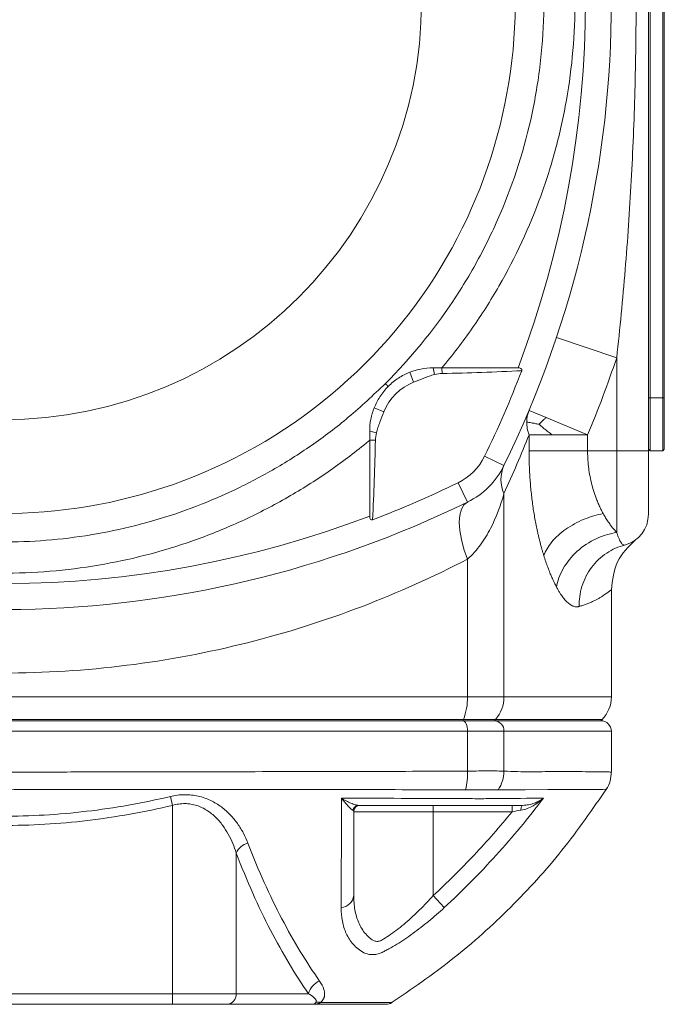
# Model space of a CAD drawing. Header units: millimetres. Extents: x 9 to 1131, y -444 to 1084.
# Tile 3 of 26: x 276 to 337, y -444 to -351. Entities that reach past the tile are written whole.
import ezdxf

# ---------------------------------------------------------------- set-up
doc = ezdxf.new("R2010")
doc.units = ezdxf.units.MM

msp = doc.modelspace()

# ---------------------------------------------------------------- linework, layer by layer
at = {"color": 7, "linetype": 'Continuous', "lineweight": 15}
for p, q in [((335.398, -391.417), (335.398, -279.644)), ((335.548, -344.417), (335.548, -386.417)), ((336.748, -386.417), (336.748, -344.417)), ((336.898, -344.417), (336.898, -386.417)), ((326.709, -380.71), (332.398, -382.618)), ((332.398, -382.618), (332.398, -391.417)), ((312.839, -384), (313.209, -384.929)), ((315.057, -383.575), (315.195, -384.213)), ((315.891, -383.575), (323.077, -383.575)), ((315.891, -383.575), (315.905, -384.117)), ((335.398, -386.417), (335.548, -386.417)), ((336.748, -386.417), (335.548, -386.417)), ((335.548, -386.417), (335.548, -391.417)), ((336.748, -386.417), (336.898, -386.417)), ((336.748, -391.417), (336.748, -386.417)), ((336.898, -386.417), (336.898, -391.267)), ((309.481, -387.358), (310.411, -387.728)), ((324.115, -387.596), (325.735, -388.276)), ((325.735, -388.276), (329.648, -389.917)), ((309.057, -389.575), (309.694, -389.714)), ((309.057, -397.595), (309.057, -390.41)), ((309.057, -390.41), (309.598, -390.424)), ((324.115, -391.417), (324.115, -389.917)), ((329.648, -391.417), (329.648, -389.917)), ((329.648, -391.417), (332.398, -391.417)), ((332.398, -391.417), (332.398, -399.14)), ((332.398, -391.417), (335.398, -391.417)), ((335.398, -391.267), (335.548, -391.417)), ((336.748, -391.417), (335.548, -391.417)), ((336.748, -391.417), (336.898, -391.267)), ((319.916, -391.924), (321.746, -392.819)), ((317.406, -394.434), (318.3, -396.265)), ((321.746, -395.453), (321.746, -414.674)), ((318.3, -414.674), (318.3, -401.655)), ((331.898, -414.674), (331.898, -404.541)), ((230.496, -414.674), (318.3, -414.674)), ((318.3, -414.674), (321.746, -414.674)), ((230.882, -416.795), (317.914, -416.795)), ((317.861, -416.917), (317.914, -416.795)), ((317.914, -416.795), (320.956, -416.795)), ((320.956, -416.795), (320.847, -416.917)), ((330.898, -416.917), (331.019, -416.795)), ((317.861, -416.917), (230.935, -416.917)), ((320.847, -416.917), (317.861, -416.917)), ((330.898, -416.917), (320.847, -416.917)), ((318.3, -417.917), (230.496, -417.917)), ((318.3, -421.691), (318.3, -417.917)), ((321.746, -417.917), (318.3, -417.917)), ((321.746, -421.691), (321.746, -417.917)), ((331.898, -421.769), (331.898, -417.917)), ((290.229, -424.078), (290.43, -424.923)), ((290.43, -424.923), (290.43, -442.717)), ((315.057, -425.517), (315.057, -424.917)), ((322.512, -425.517), (322.512, -424.917)), ((315.057, -425.517), (307.557, -425.517)), ((315.057, -433.445), (315.057, -425.517)), ((322.512, -425.517), (315.057, -425.517)), ((296.45, -429.421), (296.45, -442.717)), ((315.057, -433.445), (316.105, -434.581)), ((258.366, -442.717), (290.43, -442.717)), ((290.43, -442.717), (296.45, -442.717)), ((290.43, -442.717), (290.43, -443.717)), ((296.45, -442.717), (303.276, -442.717)), ((290.43, -443.717), (258.366, -443.717)), ((295.524, -443.717), (290.43, -443.717)), ((303.681, -443.717), (295.524, -443.717))]:
    msp.add_line(p, q, dxfattribs=at)
at = {"color": 8, "linetype": 'Continuous', "lineweight": 15}
for p, q in [((321.746, -414.674), (331.898, -414.674)), ((320.956, -416.795), (331.019, -416.795)), ((331.898, -417.917), (321.746, -417.917))]:
    msp.add_line(p, q, dxfattribs=at)
at = {"color": 7, "linetype": 'Continuous', "lineweight": 15, "flags": 128}
for points in [[(318.3, -401.655), (317.968, -400.715), (317.723, -399.802), (317.573, -398.943), (317.523, -398.165), (317.573, -397.49), (317.723, -396.938), (317.968, -396.526), (318.3, -396.265)], [(317.861, -416.917), (317.946, -416.936), (318.029, -416.993), (318.105, -417.085), (318.171, -417.21), (318.226, -417.361), (318.266, -417.534), (318.291, -417.722), (318.3, -417.917)], [(323.338, -425.386), (323.346, -425.289), (323.359, -425.199), (323.376, -425.118), (323.396, -425.048), (323.42, -424.992), (323.446, -424.951), (323.473, -424.925), (323.501, -424.917)]]:
    msp.add_lwpolyline(points, dxfattribs=at)
at = {"color": 8, "linetype": 'Continuous', "lineweight": 15, "flags": 128}
msp.add_lwpolyline([(331.396, -423.404), (331.098, -423.407), (330.093, -423.414), (328.344, -423.422), (325.89, -423.43), (323.765, -423.436), (321.303, -423.44), (321.303, -423.44), (321.303, -423.44)], dxfattribs=at)
at = {"color": 7, "linetype": 'Continuous', "lineweight": 15}
msp.add_circle((274.398, -348.917), 39.559, dxfattribs=at)
for centre, radius, start, end in [((274.398, -348.917), 48.423, 227.26802, 107.11387), ((231.898, -348.917), 100, 333.95872, 26.04128), ((231.898, -348.917), 97.544, 339.1873, 20.8127), ((231.898, -348.917), 106, 337.24494, 341.46204), ((231.898, -348.917), 97.963, 333.95872, 339.11108), ((315.057, -389.575), 5, 111.6883, 158.3117), ((315.007, -389.526), 5.463, 296.04128, 333.95872), ((315.007, -389.526), 7.5, 296.04128, 333.95872), ((324.705, -394.136), 3.239, 156.00545, 203.99455), ((274.398, -306.417), 97.963, 290.88892, 296.04128), ((274.398, -306.417), 100, 245.90561, 296.04128), ((332.398, -397.417), 3, 284.55551, 0), ((312.85, -414.779), 5.451, 338.28706, 1.1), ((318.568, -414.699), 3.178, 318.72282, 0.4505), ((328.898, -414.674), 3, 315, 360), ((320.794, -417.869), 0.953, 357.10284, 86.77515), ((330.898, -417.917), 1, 0, 90), ((312.459, -421.941), 5.846, 345.09762, 2.45561), ((318.475, -421.648), 3.271, 326.68179, 359.25382), ((308.026, -425.499), 0.582, 90.85827, 168.79002), ((308.157, -425.517), 0.6, 90, 180), ((298.054, -430.176), 1.772, 106.61221, 154.76971), ((306.261, -433.279), 1.306, 274.80098, 352.69888), ((304.944, -443.122), 1.716, 110.95558, 166.33497), ((295.486, -442.752), 0.965, 272.27894, 2.11063), ((304.197, -444.373), 0.858, 75.31223, 104.68777), ((310.606, -442.717), 1, 269.99982, 302.68332)]:
    msp.add_arc(centre, radius, start, end, dxfattribs=at)
at = {"color": 8, "linetype": 'Continuous', "lineweight": 15}
msp.add_arc((274.398, -306.417), 97.544, 249.56577, 290.8127, dxfattribs=at)
at = {"color": 7, "linetype": 'Continuous', "lineweight": 15}
for points, knots in [([(310.542, -385.06), (312.926, -382.677), (315.047, -380.09), (317.374, -376.607), (317.823, -375.897), (318.688, -374.453), (319.103, -373.72), (320.286, -371.503), (320.998, -369.995), (322.905, -365.387), (323.875, -362.201), (324.862, -357.245), (325.108, -355.582), (325.436, -352.246), (325.518, -350.57), (325.517, -348.046), (325.495, -347.203), (325.412, -345.527), (325.349, -344.694), (325.102, -342.204), (324.857, -340.559), (324.207, -337.3), (323.803, -335.685), (323.075, -333.286), (322.813, -332.49), (322.246, -330.906), (321.942, -330.12), (320.337, -326.249), (318.768, -323.317), (315.995, -319.163), (315.001, -317.818), (312.866, -315.214), (311.734, -313.965), (310.542, -312.773)], [0, 0, 0, 0, 0.125, 0.125, 0.15625, 0.15625, 0.1875, 0.1875, 0.25, 0.25, 0.375, 0.375, 0.4375, 0.4375, 0.5, 0.5, 0.53125, 0.53125, 0.5625, 0.5625, 0.625, 0.625, 0.6875, 0.6875, 0.71875, 0.71875, 0.75, 0.75, 0.875, 0.875, 0.9375, 0.9375, 1, 1, 1, 1]), ([(315.891, -314.258), (317.918, -316.684), (319.705, -319.253), (322.036, -323.304), (322.755, -324.688), (323.745, -326.815), (324.06, -327.533), (324.661, -328.986), (324.947, -329.722), (326.294, -333.432), (327.098, -336.451), (327.911, -341.055), (328.116, -342.602), (328.322, -344.941), (328.374, -345.724), (328.445, -347.297), (328.462, -348.088), (328.465, -352.033), (328.193, -355.164), (327.511, -359.049), (327.357, -359.825), (327.017, -361.363), (326.831, -362.125), (326.224, -364.394), (325.755, -365.883), (324.162, -370.278), (322.849, -373.113), (320.883, -376.534), (320.474, -377.211), (319.631, -378.54), (319.196, -379.195), (317.849, -381.126), (316.897, -382.371), (315.891, -383.575)], [0, 0, 0, 0, 0.125, 0.125, 0.1875, 0.1875, 0.21875, 0.21875, 0.25, 0.25, 0.375, 0.375, 0.4375, 0.4375, 0.46875, 0.46875, 0.5, 0.5, 0.625, 0.625, 0.65625, 0.65625, 0.6875, 0.6875, 0.75, 0.75, 0.875, 0.875, 0.90625, 0.90625, 0.9375, 0.9375, 1, 1, 1, 1]), ([(332.398, -382.618), (332.552, -381.238), (332.696, -379.857), (332.965, -377.082), (333.089, -375.691), (333.433, -371.508), (333.623, -368.706), (333.927, -363.081), (334.041, -360.257), (334.193, -354.595), (334.231, -351.756), (334.231, -346.078), (334.193, -343.239), (334.041, -337.577), (333.927, -334.753), (333.623, -329.128), (333.433, -326.326), (333.089, -322.143), (332.965, -320.752), (332.696, -317.977), (332.552, -316.596), (332.398, -315.216)], [0, 0, 0, 0, 0.0625, 0.0625, 0.125, 0.125, 0.25, 0.25, 0.375, 0.375, 0.5, 0.5, 0.625, 0.625, 0.75, 0.75, 0.875, 0.875, 0.9375, 0.9375, 1, 1, 1, 1]), ([(310.814, -385.333), (310.964, -385.183), (311.123, -385.04), (311.451, -384.775), (311.616, -384.656), (312.123, -384.326), (312.476, -384.145), (312.839, -384)], [0, 0, 0, 0, 0.25, 0.25, 0.5, 0.5, 1, 1, 1, 1]), ([(312.839, -384), (313.18, -383.865), (313.532, -383.76), (314.27, -383.615), (314.659, -383.575), (315.057, -383.575)], [0, 0, 0, 0, 0.5, 0.5, 1, 1, 1, 1]), ([(315.195, -384.213), (315.022, -384.25), (314.853, -384.302), (314.519, -384.414), (314.355, -384.476), (313.862, -384.666), (313.536, -384.799), (313.209, -384.929)], [0, 0, 0, 0, 0.25, 0.25, 0.5, 0.5, 1, 1, 1, 1]), ([(323.422, -383.846), (322.171, -383.919), (320.918, -383.966), (318.412, -384.051), (317.158, -384.086), (315.905, -384.117)], [0, 0, 0, 0, 0.5, 0.5, 1, 1, 1, 1]), ([(323.077, -383.575), (323.12, -383.575), (323.164, -383.579), (323.249, -383.595), (323.292, -383.607), (323.369, -383.649), (323.404, -383.678), (323.44, -383.758), (323.438, -383.805), (323.422, -383.846)], [0, 0, 0, 0, 0.25, 0.25, 0.5, 0.5, 0.75, 0.75, 1, 1, 1, 1]), ([(310.814, -385.333), (310.731, -385.249), (310.666, -385.185), (310.574, -385.093), (310.548, -385.066), (310.542, -385.06)], [0, 0, 0, 0, 0.5, 0.5, 1, 1, 1, 1]), ([(309.481, -387.358), (309.626, -386.995), (309.803, -386.649), (310.245, -385.968), (310.509, -385.638), (310.814, -385.333)], [0, 0, 0, 0, 0.5, 0.5, 1, 1, 1, 1]), ([(309.057, -389.575), (309.057, -389.178), (309.095, -388.797), (309.204, -388.242), (309.249, -388.058), (309.354, -387.702), (309.414, -387.528), (309.481, -387.358)], [0, 0, 0, 0, 0.5, 0.5, 0.75, 0.75, 1, 1, 1, 1]), ([(310.411, -387.728), (310.28, -388.055), (310.147, -388.381), (309.957, -388.874), (309.895, -389.039), (309.783, -389.372), (309.731, -389.541), (309.694, -389.714)], [0, 0, 0, 0, 0.5, 0.5, 0.75, 0.75, 1, 1, 1, 1]), ([(309.598, -390.424), (309.567, -391.677), (309.532, -392.93), (309.447, -395.436), (309.4, -396.689), (309.327, -397.941)], [0, 0, 0, 0, 0.5, 0.5, 1, 1, 1, 1]), ([(324.115, -389.917), (324.342, -389.917), (324.649, -389.917), (325.396, -389.917), (325.837, -389.917), (326.325, -389.917)], [0, 0, 0, 0, 0.5, 0.5, 1, 1, 1, 1]), ([(326.325, -389.917), (326.814, -389.917), (327.351, -389.917), (328.474, -389.917), (329.061, -389.917), (329.648, -389.917)], [0, 0, 0, 0, 0.5, 0.5, 1, 1, 1, 1]), ([(325.511, -401.311), (325.482, -401.215), (325.423, -401.023), (325.337, -400.729), (325.254, -400.429), (325.173, -400.123), (325.094, -399.813), (325.017, -399.496), (324.88, -398.901), (324.696, -398.003), (324.491, -396.764), (324.326, -395.476), (324.205, -394.146), (324.144, -393.016), (324.122, -392.223), (324.116, -391.765), (324.115, -391.536), (324.115, -391.417)], [0, 0, 0, 0, 0.035237, 0.070401, 0.105516, 0.140603, 0.175683, 0.210779, 0.245913, 0.370532, 0.494843, 0.620836, 0.746562, 0.873152, 0.936561, 0.96688, 1, 1, 1, 1]), ([(324.115, -391.417), (324.342, -391.417), (324.649, -391.417), (325.396, -391.417), (325.837, -391.417), (326.814, -391.417), (327.351, -391.417), (328.474, -391.417), (329.061, -391.417), (329.648, -391.417)], [0, 0, 0, 0, 0.25, 0.25, 0.5, 0.5, 0.75, 0.75, 1, 1, 1, 1]), ([(329.648, -391.417), (329.649, -391.516), (329.651, -391.708), (329.66, -391.982), (329.676, -392.293), (329.705, -392.649), (329.765, -393.186), (329.872, -393.854), (330.046, -394.623), (330.265, -395.369), (330.489, -395.99), (330.708, -396.51), (330.908, -396.94), (331.054, -397.214), (331.128, -397.353)], [0, 0, 0, 0, 0.044647, 0.085704, 0.123186, 0.184648, 0.246597, 0.368819, 0.494779, 0.61726, 0.745773, 0.826705, 0.911435, 1, 1, 1, 1]), ([(335.398, -391.417), (335.398, -391.496), (335.398, -391.653), (335.398, -391.888), (335.398, -392.122), (335.398, -392.356), (335.398, -392.703), (335.398, -393.161), (335.398, -393.716), (335.398, -394.25), (335.398, -394.924), (335.398, -395.687), (335.398, -396.313), (335.398, -396.717), (335.398, -396.969), (335.398, -397.168), (335.398, -397.295), (335.398, -397.369), (335.398, -397.409), (335.398, -397.414), (335.398, -397.417)], [0, 0, 0, 0, 0.025062, 0.050062, 0.075037, 0.100027, 0.125071, 0.187556, 0.2501, 0.312585, 0.375129, 0.500007, 0.624885, 0.68737, 0.749914, 0.812399, 0.874943, 0.91662, 0.958245, 1, 1, 1, 1]), ([(318.3, -401.655), (318.769, -401.243), (319.174, -400.78), (319.893, -399.801), (320.205, -399.286), (321.031, -397.698), (321.438, -396.584), (321.746, -395.453)], [0, 0, 0, 0, 0.25, 0.25, 0.5, 0.5, 1, 1, 1, 1]), ([(309.327, -397.941), (309.286, -397.957), (309.239, -397.959), (309.159, -397.923), (309.129, -397.887), (309.088, -397.811), (309.076, -397.768), (309.06, -397.683), (309.057, -397.639), (309.057, -397.595)], [0, 0, 0, 0, 0.25, 0.25, 0.5, 0.5, 0.75, 0.75, 1, 1, 1, 1]), ([(325.511, -401.311), (325.667, -400.896), (325.919, -400.459), (326.623, -399.605), (327.074, -399.189), (328.117, -398.455), (328.707, -398.136), (329.919, -397.64), (330.539, -397.463), (331.128, -397.353)], [0, 0, 0, 0, 0.25, 0.25, 0.5, 0.5, 0.75, 0.75, 1, 1, 1, 1]), ([(331.128, -397.353), (331.165, -397.419), (331.239, -397.552), (331.356, -397.748), (331.478, -397.945), (331.607, -398.141), (331.757, -398.358), (331.938, -398.601), (332.157, -398.874), (332.314, -399.048), (332.398, -399.14)], [0, 0, 0, 0, 0.092727, 0.18889, 0.288496, 0.39155, 0.498057, 0.64374, 0.811053, 1, 1, 1, 1]), ([(326.709, -404.289), (326.811, -403.727), (327.02, -403.128), (327.68, -401.964), (328.13, -401.4), (329.206, -400.427), (329.829, -400.019), (331.116, -399.422), (331.776, -399.232), (332.398, -399.14)], [0, 0, 0, 0, 0.25, 0.25, 0.5, 0.5, 0.75, 0.75, 1, 1, 1, 1]), ([(331.898, -404.541), (332.005, -403.613), (332.223, -401.728), (333.519, -400.471), (334.177, -399.833)], [0, 0, 0, 0, 0.491939, 1, 1, 1, 1]), ([(332.398, -399.14), (332.411, -399.181), (332.439, -399.268), (332.484, -399.4), (332.536, -399.542), (332.611, -399.729), (332.695, -399.91), (332.797, -400.085), (332.893, -400.212), (332.99, -400.294), (333.076, -400.33), (333.127, -400.324), (333.152, -400.321)], [0, 0, 0, 0, 0.049479, 0.107428, 0.17384, 0.248703, 0.394295, 0.498233, 0.640815, 0.771949, 0.891663, 1, 1, 1, 1]), ([(328.843, -406.128), (328.834, -405.514), (328.917, -404.866), (329.307, -403.602), (329.614, -402.987), (330.417, -401.904), (330.912, -401.439), (331.992, -400.722), (332.576, -400.47), (333.152, -400.321)], [0, 0, 0, 0, 0.25, 0.25, 0.5, 0.5, 0.75, 0.75, 1, 1, 1, 1]), ([(230.496, -401.655), (233.692, -403.311), (237.035, -404.818), (243.984, -407.471), (247.59, -408.617), (255.006, -410.483), (258.816, -411.203), (266.551, -412.171), (270.474, -412.417), (278.322, -412.417), (282.245, -412.171), (289.98, -411.203), (293.79, -410.483), (301.206, -408.617), (304.812, -407.471), (311.761, -404.818), (315.104, -403.311), (318.3, -401.655)], [0, 0, 0, 0, 0.125, 0.125, 0.25, 0.25, 0.375, 0.375, 0.5, 0.5, 0.625, 0.625, 0.75, 0.75, 0.875, 0.875, 1, 1, 1, 1]), ([(326.709, -404.289), (326.673, -404.219), (326.602, -404.082), (326.498, -403.869), (326.378, -403.615), (326.241, -403.31), (326.072, -402.905), (325.89, -402.432), (325.696, -401.889), (325.573, -401.504), (325.511, -401.311)], [0, 0, 0, 0, 0.0852, 0.16806, 0.248622, 0.372758, 0.497962, 0.665374, 0.832575, 1, 1, 1, 1]), ([(328.843, -406.128), (328.811, -406.135), (328.748, -406.149), (328.654, -406.158), (328.544, -406.157), (328.416, -406.136), (328.218, -406.073), (327.965, -405.932), (327.601, -405.62), (327.285, -405.234), (327.024, -404.839), (326.867, -404.578), (326.763, -404.387), (326.709, -404.289)], [0, 0, 0, 0, 0.049756, 0.097083, 0.142015, 0.213175, 0.284314, 0.426974, 0.569732, 0.784497, 0.856274, 0.925886, 1, 1, 1, 1]), ([(230.496, -421.691), (230.603, -421.695), (230.71, -421.693), (230.925, -421.694), (231.247, -421.694), (232.001, -421.696), (233.514, -421.699), (234.823, -421.701), (237.457, -421.706), (239.234, -421.71), (242.83, -421.718), (244.642, -421.722), (248.279, -421.73), (250.107, -421.734), (255.615, -421.746), (259.323, -421.755), (266.807, -421.767), (270.584, -421.769), (276.303, -421.769), (278.205, -421.768), (281.986, -421.765), (283.867, -421.763), (289.483, -421.754), (293.19, -421.746), (300.531, -421.73), (304.165, -421.722), (309.56, -421.71), (311.338, -421.707), (313.972, -421.701), (314.845, -421.7), (316.147, -421.697), (316.795, -421.696), (317.549, -421.694), (317.871, -421.694), (318.085, -421.693), (318.193, -421.695), (318.3, -421.691)], [0, 0, 0, 0, 0.003906, 0.003906, 0.007812, 0.015625, 0.03125, 0.0625, 0.0625, 0.125, 0.125, 0.1875, 0.1875, 0.25, 0.25, 0.375, 0.375, 0.5, 0.5, 0.5625, 0.5625, 0.625, 0.625, 0.75, 0.75, 0.875, 0.875, 0.9375, 0.9375, 0.96875, 0.96875, 0.984375, 0.992187, 0.996094, 0.996094, 1, 1, 1, 1]), ([(318.3, -421.691), (318.675, -421.682), (319.029, -421.673), (319.699, -421.663), (320.015, -421.661), (320.9, -421.66), (321.379, -421.673), (321.746, -421.691)], [0, 0, 0, 0, 0.25, 0.25, 0.5, 0.5, 1, 1, 1, 1]), ([(331.404, -423.41), (331.406, -423.408), (331.6, -423.191), (331.811, -422.622), (331.86, -422.052), (331.885, -421.77)], [0, 0, 0, 0, 0.00342, 0.505741, 1, 1, 1, 1]), ([(310.997, -443.654), (313.008, -442.281), (317.024, -439.541), (322.431, -434.637), (327.363, -429.259), (330.125, -425.26), (331.508, -423.258)], [0, 0, 0, 0, 0.250452, 0.500119, 0.749728, 1, 1, 1, 1]), ([(317.929, -423.44), (317.877, -423.44), (317.823, -423.44), (317.716, -423.44), (317.557, -423.44), (317.184, -423.439), (316.437, -423.439), (314.936, -423.438), (313.637, -423.437), (311.025, -423.435), (309.262, -423.433), (303.914, -423.427), (300.312, -423.424), (293.034, -423.415), (289.358, -423.412), (283.79, -423.408), (281.924, -423.407), (279.112, -423.405), (278.172, -423.405), (276.288, -423.404), (275.342, -423.404), (270.614, -423.404), (266.868, -423.408), (259.447, -423.413), (255.771, -423.416), (250.31, -423.421), (248.498, -423.423), (244.893, -423.427), (243.097, -423.429), (239.532, -423.433), (237.77, -423.434), (235.158, -423.437), (234.293, -423.437), (232.572, -423.439), (231.716, -423.439), (230.867, -423.44)], [0, 0, 0, 0, 0.001953, 0.001953, 0.003906, 0.007813, 0.015625, 0.03125, 0.0625, 0.0625, 0.125, 0.125, 0.25, 0.25, 0.375, 0.375, 0.4375, 0.4375, 0.46875, 0.46875, 0.5, 0.5, 0.625, 0.625, 0.75, 0.75, 0.8125, 0.8125, 0.875, 0.875, 0.9375, 0.9375, 0.96875, 0.96875, 1, 1, 1, 1]), ([(258.567, -424.078), (261.182, -424.699), (263.805, -425.164), (269.064, -425.786), (271.701, -425.943), (276.988, -425.948), (279.638, -425.794), (283.624, -425.326), (284.957, -425.13), (287.604, -424.661), (288.921, -424.388), (290.229, -424.078)], [0, 0, 0, 0, 0.25, 0.25, 0.5, 0.5, 0.75, 0.75, 0.875, 0.875, 1, 1, 1, 1]), ([(290.229, -424.078), (290.672, -423.973), (291.116, -423.916), (291.782, -423.909), (292.006, -423.919), (292.441, -423.966), (292.653, -424.001), (293.274, -424.142), (293.672, -424.285), (294.399, -424.632), (294.733, -424.837), (295.196, -425.182), (295.344, -425.304), (295.625, -425.553), (295.758, -425.682), (296.137, -426.078), (296.364, -426.356), (296.775, -426.933), (296.959, -427.234), (297.284, -427.848), (297.425, -428.16), (297.547, -428.478)], [0, 0, 0, 0, 0.125, 0.125, 0.1875, 0.1875, 0.25, 0.25, 0.375, 0.375, 0.5, 0.5, 0.5625, 0.5625, 0.625, 0.625, 0.75, 0.75, 0.875, 0.875, 1, 1, 1, 1]), ([(318.109, -423.445), (318.049, -423.444), (317.989, -423.442), (317.929, -423.44), (317.929, -423.44), (317.929, -423.44), (317.929, -423.44)], [0, 0, 0, 0, 0.0002029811, 0.0002029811, 0.0002029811, 0.0002030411, 0.0002030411, 0.0002030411, 0.0002030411]), ([(321.208, -423.445), (320.857, -423.454), (320.417, -423.454), (319.625, -423.455), (319.344, -423.454), (318.751, -423.451), (318.438, -423.449), (318.109, -423.445)], [0, 0, 0, 0, 0.5, 0.5, 0.75, 0.75, 1, 1, 1, 1]), ([(321.303, -423.44), (321.303, -423.44), (321.303, -423.44), (321.303, -423.44), (321.272, -423.442), (321.24, -423.444), (321.208, -423.445)], [-0.0000000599, -0.0000000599, -0.0000000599, -0.0000000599, 0, 0, 0, 0.0002023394, 0.0002023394, 0.0002023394, 0.0002023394]), ([(290.43, -424.923), (289.105, -425.238), (287.773, -425.515), (285.093, -425.99), (283.744, -426.19), (279.706, -426.665), (277.022, -426.821), (271.667, -426.817), (268.997, -426.657), (263.671, -426.025), (261.015, -425.554), (258.366, -424.923)], [0, 0, 0, 0, 0.125, 0.125, 0.25, 0.25, 0.5, 0.5, 0.75, 0.75, 1, 1, 1, 1]), ([(296.45, -429.421), (296.356, -429.115), (296.247, -428.813), (295.998, -428.219), (295.856, -427.925), (295.539, -427.356), (295.364, -427.079), (294.971, -426.547), (294.753, -426.292), (294.262, -425.811), (293.995, -425.591), (293.55, -425.305), (293.395, -425.217), (293.066, -425.059), (292.895, -424.99), (292.543, -424.877), (292.361, -424.833), (291.987, -424.772), (291.791, -424.755), (291.402, -424.753), (291.207, -424.767), (290.818, -424.823), (290.622, -424.866), (290.43, -424.923)], [0, 0, 0, 0, 0.125, 0.125, 0.25, 0.25, 0.375, 0.375, 0.5, 0.5, 0.625, 0.625, 0.6875, 0.6875, 0.75, 0.75, 0.8125, 0.8125, 0.875, 0.875, 0.9375, 0.9375, 1, 1, 1, 1]), ([(306.371, -434.581), (306.375, -432.999), (306.378, -431.347), (306.382, -427.901), (306.382, -426.105), (306.381, -424.247)], [0, 0, 0, 0, 0.5, 0.5, 1, 1, 1, 1]), ([(308.018, -424.917), (307.921, -424.917), (307.808, -424.894), (307.56, -424.823), (307.425, -424.773), (307.145, -424.653), (306.999, -424.584), (306.698, -424.428), (306.54, -424.34), (306.381, -424.247)], [0, 0, 0, 0, 0.25, 0.25, 0.5, 0.5, 0.75, 0.75, 1, 1, 1, 1]), ([(307.455, -425.386), (307.4, -425.351), (307.331, -425.292), (307.175, -425.145), (307.087, -425.055), (306.902, -424.857), (306.805, -424.747), (306.6, -424.51), (306.491, -424.381), (306.381, -424.247)], [0, 0, 0, 0, 0.25, 0.25, 0.5, 0.5, 0.75, 0.75, 1, 1, 1, 1]), ([(323.501, -424.917), (322.816, -424.917), (322.075, -424.917), (320.881, -424.917), (320.47, -424.917), (319.938, -424.917), (319.831, -424.917), (319.669, -424.917), (319.615, -424.917), (319.498, -424.917), (319.436, -424.917), (319.111, -424.917), (318.804, -424.917), (318.267, -424.917), (318.075, -424.917), (317.682, -424.917), (317.479, -424.917), (317.06, -424.917), (316.843, -424.917), (316.411, -424.917), (315.33, -424.917), (314.239, -424.917), (311.603, -424.917), (309.82, -424.917), (308.018, -424.917)], [0, 0, 0, 0, 0.25, 0.25, 0.375, 0.375, 0.40625, 0.40625, 0.421875, 0.421875, 0.4375, 0.4375, 0.5, 0.5, 0.53125, 0.53125, 0.5625, 0.5625, 0.59375, 0.59375, 0.625, 0.75, 0.75, 1, 1, 1, 1]), ([(325.469, -424.247), (324.065, -426.105), (322.578, -427.899), (319.452, -431.347), (317.815, -432.999), (316.105, -434.581)], [0, 0, 0, 0, 0.5, 0.5, 1, 1, 1, 1]), ([(317.534, -424.263), (317.71, -424.267), (317.884, -424.271), (318.22, -424.278), (318.384, -424.28), (318.862, -424.286), (319.166, -424.288), (319.723, -424.288), (319.979, -424.286), (320.327, -424.28), (320.438, -424.278), (320.645, -424.271), (320.743, -424.267), (320.832, -424.263)], [0, 0, 0, 0, 0.125, 0.125, 0.25, 0.25, 0.5, 0.5, 0.75, 0.75, 0.875, 0.875, 1, 1, 1, 1]), ([(323.338, -425.386), (323.554, -425.351), (323.758, -425.293), (324.15, -425.145), (324.338, -425.055), (324.692, -424.857), (324.859, -424.748), (325.178, -424.51), (325.329, -424.381), (325.469, -424.247)], [0, 0, 0, 0, 0.25, 0.25, 0.5, 0.5, 0.75, 0.75, 1, 1, 1, 1]), ([(323.501, -424.917), (323.706, -424.917), (323.897, -424.895), (324.262, -424.823), (324.436, -424.773), (324.762, -424.654), (324.916, -424.584), (325.206, -424.428), (325.343, -424.34), (325.469, -424.247)], [0, 0, 0, 0, 0.25, 0.25, 0.5, 0.5, 0.75, 0.75, 1, 1, 1, 1]), ([(307.557, -425.517), (307.557, -426.926), (307.557, -428.292), (307.557, -430.935), (307.557, -432.212), (307.557, -433.445)], [0, 0, 0, 0, 0.5, 0.5, 1, 1, 1, 1]), ([(315.057, -433.445), (316.391, -432.213), (317.68, -430.936), (320.166, -428.292), (321.364, -426.925), (322.512, -425.517)], [0, 0, 0, 0, 0.5, 0.5, 1, 1, 1, 1]), ([(297.547, -428.478), (298.544, -431.08), (299.616, -433.455), (301.893, -437.803), (303.09, -439.761), (304.33, -441.52)], [0, 0, 0, 0, 0.5, 0.5, 1, 1, 1, 1]), ([(303.276, -442.717), (302.03, -440.921), (300.83, -438.929), (298.539, -434.493), (297.458, -432.071), (296.45, -429.421)], [0, 0, 0, 0, 0.5, 0.5, 1, 1, 1, 1]), ([(307.557, -433.445), (307.557, -433.907), (307.591, -434.356), (307.739, -435.213), (307.854, -435.623), (308.104, -436.203), (308.201, -436.391), (308.421, -436.746), (308.545, -436.914), (308.823, -437.23), (308.977, -437.378), (309.235, -437.581), (309.324, -437.651), (309.518, -437.742), (309.624, -437.769), (309.844, -437.774), (309.955, -437.753), (310.123, -437.692), (310.18, -437.666), (310.289, -437.602), (310.344, -437.57), (310.619, -437.401), (310.843, -437.254), (311.298, -436.935), (311.527, -436.765), (311.984, -436.408), (312.213, -436.221), (312.669, -435.831), (312.896, -435.629), (313.343, -435.217), (313.563, -435.006), (314.217, -434.359), (314.642, -433.91), (315.057, -433.445)], [0, 0, 0, 0, 0.125, 0.125, 0.25, 0.25, 0.3125, 0.3125, 0.375, 0.375, 0.4375, 0.4375, 0.46875, 0.46875, 0.5, 0.5, 0.53125, 0.53125, 0.546875, 0.546875, 0.5625, 0.5625, 0.625, 0.625, 0.6875, 0.6875, 0.75, 0.75, 0.8125, 0.8125, 0.875, 0.875, 1, 1, 1, 1]), ([(308.512, -438.855), (308.118, -438.627), (307.788, -438.354), (307.376, -437.893), (307.253, -437.731), (307.031, -437.389), (306.933, -437.21), (306.679, -436.659), (306.56, -436.27), (306.405, -435.454), (306.369, -435.024), (306.371, -434.581)], [0, 0, 0, 0, 0.25, 0.25, 0.375, 0.375, 0.5, 0.5, 0.75, 0.75, 1, 1, 1, 1]), ([(316.105, -434.581), (315.627, -435.023), (315.14, -435.449), (314.152, -436.264), (313.649, -436.654), (312.629, -437.392), (312.119, -437.735), (311.365, -438.199), (311.114, -438.345), (310.747, -438.548), (310.625, -438.613), (310.385, -438.738), (310.264, -438.799), (310.148, -438.855)], [0, 0, 0, 0, 0.25, 0.25, 0.5, 0.5, 0.75, 0.75, 0.875, 0.875, 0.9375, 0.9375, 1, 1, 1, 1]), ([(310.148, -438.855), (310.019, -438.907), (309.881, -438.948), (309.607, -439.005), (309.469, -439.019), (309.193, -439.02), (309.054, -439.005), (308.783, -438.948), (308.649, -438.908), (308.512, -438.855)], [0, 0, 0, 0, 0.25, 0.25, 0.5, 0.5, 0.75, 0.75, 1, 1, 1, 1]), ([(304.33, -441.52), (304.509, -441.774), (304.651, -442.039), (304.771, -442.455), (304.795, -442.597), (304.795, -442.819), (304.789, -442.894), (304.767, -443.006), (304.757, -443.044), (304.739, -443.101), (304.733, -443.12), (304.718, -443.159), (304.712, -443.179), (304.701, -443.197)], [0, 0, 0, 0, 0.5, 0.5, 0.75, 0.75, 0.875, 0.875, 0.9375, 0.9375, 0.96875, 0.96875, 1, 1, 1, 1]), ([(303.979, -443.544), (304.003, -443.515), (304.011, -443.49), (304.02, -443.443), (304.019, -443.42), (304.009, -443.356), (303.991, -443.317), (303.923, -443.205), (303.859, -443.137), (303.644, -442.944), (303.468, -442.827), (303.276, -442.717)], [0, 0, 0, 0, 0.0625, 0.0625, 0.125, 0.125, 0.25, 0.25, 0.5, 0.5, 1, 1, 1, 1]), ([(303.979, -443.544), (303.93, -443.605), (303.883, -443.646), (303.783, -443.703), (303.732, -443.717), (303.681, -443.717)], [0, 0, 0, 0, 0.5, 0.5, 1, 1, 1, 1]), ([(304.414, -443.544), (304.389, -443.561), (304.363, -443.576), (304.323, -443.597), (304.307, -443.603), (304.277, -443.614), (304.262, -443.62), (304.186, -443.646), (304.124, -443.663), (303.936, -443.704), (303.808, -443.717), (303.681, -443.717)], [0, 0, 0, 0, 0.125, 0.125, 0.1875, 0.1875, 0.25, 0.25, 0.5, 0.5, 1, 1, 1, 1]), ([(310.605, -443.717), (310.533, -443.717), (310.39, -443.717), (309.265, -443.717), (307.647, -443.717), (306.117, -443.717), (305.087, -443.717), (304.736, -443.717), (304.345, -443.717), (303.959, -443.717), (303.712, -443.717), (303.681, -443.717)], [0, 0, 0, 0, 0.236345, 0.473731, 0.710567, 0.872248, 0.94281, 0.963087, 0.974907, 0.996845, 1, 1, 1, 1]), ([(304.414, -443.544), (304.596, -443.554), (304.767, -443.557), (305.056, -443.556), (305.179, -443.551), (305.272, -443.541)], [0, 0, 0, 0, 0.5, 0.5, 1, 1, 1, 1])]:
    msp.add_open_spline(points, degree=3, knots=knots, dxfattribs=at)
for points in [[(315.057, -383.575), (315.333, -383.575), (315.611, -383.575), (315.891, -383.575)], [(315.905, -384.117), (315.665, -384.123), (315.429, -384.162), (315.195, -384.213)], [(323.896, -388.71), (323.896, -388.315), (323.971, -387.938), (324.115, -387.596)], [(323.896, -388.71), (323.896, -389.104), (323.971, -389.514), (324.115, -389.917)], [(325.066, -388.91), (324.925, -388.882), (324.662, -388.833), (324.339, -388.775), (324.087, -388.733), (323.956, -388.716), (323.896, -388.71)], [(325.066, -388.91), (325.118, -388.857), (325.223, -388.749), (325.368, -388.601), (325.517, -388.458), (325.649, -388.346), (325.735, -388.276)], [(309.057, -390.41), (309.057, -390.13), (309.057, -389.851), (309.057, -389.575)], [(309.694, -389.714), (309.643, -389.948), (309.604, -390.184), (309.598, -390.424)], [(325.066, -388.91), (325.156, -388.99), (325.342, -389.155), (325.615, -389.386), (325.904, -389.614), (326.159, -389.8), (326.325, -389.917)], [(321.746, -395.453), (322.59, -393.62), (323.38, -391.774), (324.115, -389.917)], [(306.381, -424.247), (310.19, -424.253), (313.914, -424.258), (317.534, -424.263)], [(320.832, -424.263), (322.603, -424.258), (324.15, -424.253), (325.469, -424.247)], [(307.557, -425.517), (307.557, -425.472), (307.524, -425.428), (307.455, -425.386)], [(323.338, -425.386), (323.066, -425.428), (322.791, -425.472), (322.512, -425.517)], [(304.701, -443.197), (304.629, -443.316), (304.536, -443.432), (304.414, -443.544)]]:
    msp.add_open_spline(points, degree=3, dxfattribs=at)
at = {"color": 8, "linetype": 'Continuous', "lineweight": 15}
for points, knots in [([(260.819, -398.18), (262.078, -398.504), (265.067, -399.275), (269.926, -399.927), (274.931, -400.111), (279.565, -399.833), (283.81, -399.224), (288.038, -398.247), (292.158, -396.916), (296.122, -395.253), (299.927, -393.274), (303.589, -390.949), (307.187, -388.243), (309.395, -386.148), (310.542, -385.06)], [0, 0, 0, 0, 0.072355, 0.171751, 0.27226, 0.350818, 0.429921, 0.510744, 0.592161, 0.670718, 0.749821, 0.830644, 0.912061, 1, 1, 1, 1]), ([(309.057, -390.41), (309.016, -390.444), (307.825, -391.437), (305.397, -393.287), (301.569, -395.732), (297.508, -397.865), (293.281, -399.646), (288.961, -401.048), (284.539, -402.088), (280.001, -402.756), (275.033, -403.061), (269.686, -402.876), (264.429, -402.14), (259.656, -400.991), (255.57, -399.68), (253.023, -398.547), (251.846, -398.023)], [0, 0, 0, 0, 0.002597, 0.076415, 0.150233, 0.226196, 0.30216, 0.375977, 0.449795, 0.525757, 0.60172, 0.694797, 0.788916, 0.862732, 0.936549, 1, 1, 1, 1]), ([(331.898, -404.541), (331.898, -404.541), (331.898, -404.541), (331.77, -404.648), (331.345, -404.966), (330.942, -405.22), (330.717, -405.353), (330.46, -405.492), (330.175, -405.635), (329.86, -405.778), (329.521, -405.911), (329.186, -406.028), (328.954, -406.096), (328.843, -406.128)], [0, 0, 0, 0, 0.000003, 0.248681, 0.497995, 0.555845, 0.623043, 0.685708, 0.748377, 0.818543, 0.883867, 0.944352, 1, 1, 1, 1]), ([(321.746, -421.691), (322.601, -421.721), (324.313, -421.782), (327.066, -421.676), (329.655, -421.753), (331.553, -421.76), (331.771, -421.766), (331.877, -421.769)], [0, 0, 0, 0, 0.133412, 0.266861, 0.51374, 0.761406, 1, 1, 1, 1]), ([(305.272, -443.541), (306.245, -443.543), (307.1, -443.545), (308.572, -443.548), (309.183, -443.55), (310.65, -443.556), (311.146, -443.558), (311.146, -443.558)], [0, 0, 0, 0, 0.25, 0.25, 0.5, 0.5, 1, 1, 1, 1])]:
    msp.add_open_spline(points, degree=3, knots=knots, dxfattribs=at)

doc.saveas('drawing.dxf')
